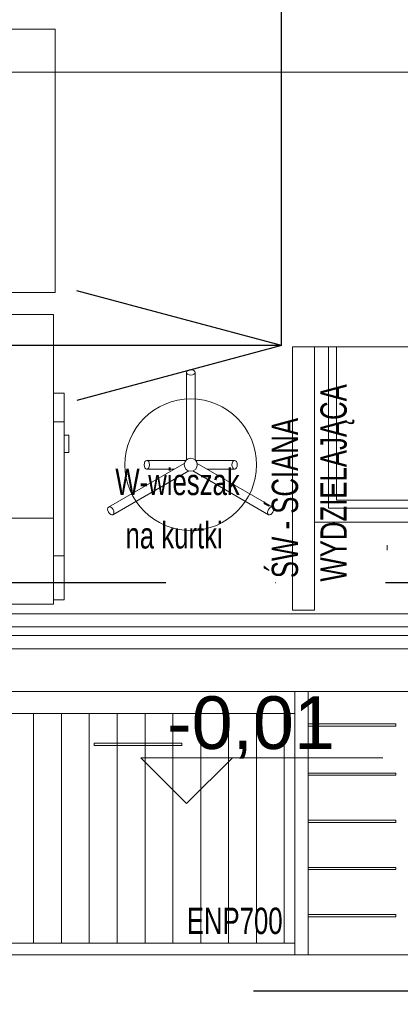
# Model space of a CAD drawing. Header units: millimetres. Extents: x 2016045 to 2079203, y -1576958 to -1542749.
# Tile 15 of 109: x 2032911 to 2033779, y -1568101 to -1565857. Entities that reach past the tile are written whole.
import ezdxf

# ---------------------------------------------------------------- set-up
doc = ezdxf.new("R2010")
doc.units = ezdxf.units.MM
doc.header["$MEASUREMENT"] = 0
doc.linetypes.add('Dashed', pattern=[5644.44, 2822.22, -2822.22])
doc.linetypes.add('OSIE', pattern=[1000, 500, -250, 0, -250])
for name, color, linetype, lineweight in [('a___cienka___0.15_Nr_pióra__241', 7, 'Continuous', 25), ('Budowlane - Posadzka_Nr_pióra__7', 7, 'Continuous', 13), ('Wymiarowanie - Poziomy_Nr_pióra__1', 7, 'Continuous', 0), ('Wymiarowanie_Nr_pióra__1', 7, 'Continuous', 0)]:
    doc.layers.add(name, color=color, linetype=linetype, lineweight=lineweight)
for name, color, linetype, lineweight, true_color in [('drzwi_Nr_pióra__30', 7, 'Continuous', 13, 0x0322fc), ('EWAKUACJA_Nr_pióra__105', 7, 'Continuous', 25, 0xa40f02), ('MAPA SKAN_Nr_pióra__12', 7, 'Continuous', 5, 0x9f9f9f), ('MEBLE PKN_Nr_pióra__11', 7, 'Continuous', 5, 0x6d6d6d), ('MEBLE PKN_Nr_pióra__12', 7, 'Continuous', 5, 0x9f9f9f), ('OSIE_Nr_pióra__2', 7, 'Continuous', 25, 0x0322fc), ('Wymiarowanie_Nr_pióra__3', 7, 'Continuous', 35, 0x008200)]:
    doc.layers.add(name, color=color, linetype=linetype, lineweight=lineweight, true_color=true_color)
doc.layers.add('EWAKUACJA', color=7, linetype='Continuous')
doc.layers.add('Wymiarowanie', color=7, linetype='Continuous')
doc.styles.add('GENERATED_STYLE_1', font='arial.ttf')
doc.dimstyles.new('GENERATED_STYLE__1', dxfattribs={"dimtxt": 125, "dimasz": 114, "dimexe": 0.18, "dimexo": 0, "dimgap": 0.09, "dimtad": 1, "dimtih": 1, "dimtoh": 1, "dimdec": 0, "dimlfac": 0.1, "dimzin": 0, "dimdsep": 46, "dimtxsty": 'GENERATED_STYLE_1', "dimblk": 'ARROWHEAD_2', "dimblk1": 'ARROWHEAD_2', "dimblk2": 'ARROWHEAD_2', "dimcen": 0.09, "dimclrd": 7, "dimclre": 7, "dimclrt": 7, "dimadec": 4, "dimazin": 0, "dimtfac": 1, "dimtdec": 4, "dimtmove": 0, "dimatfit": 3, "dimfxl": 0, "dimtolj": 1, "dimtzin": 0, "dimarcsym": 0})

# ---------------------------------------------------------------- blocks, each defined once
blk = doc.blocks.new('Linia_12', base_point=(2033508.5, -1566600.1))
at = {"layer": 'EWAKUACJA_Nr_pióra__105', "linetype": 'Continuous'}
blk.add_line((2033508.5, -1566600.1), (2033508.5, -1561770.8), dxfattribs=at)
blk = doc.blocks.new('Linia_13', base_point=(2033508.5, -1566600.1))
at = {"layer": 'EWAKUACJA_Nr_pióra__105', "linetype": 'Continuous'}
for q in [(2033042, -1566475.1), (2032143.4, -1566600.1), (2033042, -1566725.1)]:
    blk.add_line((2033508.5, -1566600.1), q, dxfattribs=at)
blk = doc.blocks.new('*D79', base_point=(1682719.6, -1237567.4))
at = {"layer": 'Wymiarowanie_Nr_pióra__1', "linetype": 'Continuous'}
for p, q in [((2031751.4, -1566089.6), (2031751.4, -1565864.6)), ((2041101, -1566089.6), (2041101, -1565864.6)), ((2031678, -1565977.1), (2031751.4, -1565977.1)), ((2031751.4, -1565977.1), (2041101, -1565977.1)), ((2041101, -1565977.1), (2041174.4, -1565977.1))]:
    blk.add_line(p, q, dxfattribs=at)
at = {"layer": 'Wymiarowanie_Nr_pióra__3', "linetype": 'Continuous'}
for p, q in [((2031794.7, -1565902.1), (2031708.1, -1566052.1)), ((2041057.7, -1566052.1), (2041144.3, -1565902.1))]:
    blk.add_line(p, q, dxfattribs=at)
at = {"layer": 'Wymiarowanie_Nr_pióra__1', "insert": (2036283.9, -1565952.1), "char_height": 125, "attachment_point": 7, "style": 'GENERATED_STYLE_1'}
blk.add_mtext('\\A1;{\\fArial|b0|i0|c238|p38;935}', dxfattribs=at)
blk = doc.blocks.new('ARROWHEAD_2')
at = {"color": 0, "linetype": 'Continuous', "lineweight": 0}
for p, q in [((-0.378, -0.655), (0.378, 0.655)), ((0, 0), (-1, 0))]:
    blk.add_line(p, q, dxfattribs=at)
blk = doc.blocks.new('*D151', base_point=(1682719.6, -1237567.4))
at = {"layer": 'Wymiarowanie_Nr_pióra__1', "linetype": 'Continuous'}
for p, q in [((2031751.4, -1572444), (2031751.4, -1572219)), ((2041101, -1572444), (2041101, -1572219)), ((2031751.4, -1572331.5), (2041101, -1572331.5))]:
    blk.add_line(p, q, dxfattribs=at)
at = {"layer": 'Wymiarowanie_Nr_pióra__3', "linetype": 'Continuous'}
for p, q in [((2031794.7, -1572256.5), (2031708.1, -1572406.5)), ((2041144.3, -1572256.5), (2041057.7, -1572406.5))]:
    blk.add_line(p, q, dxfattribs=at)
at = {"layer": 'Wymiarowanie_Nr_pióra__1', "insert": (2036283.9, -1572306.5), "char_height": 125, "attachment_point": 7, "style": 'GENERATED_STYLE_1'}
blk.add_mtext('\\A1;{\\fArial|b0|i0|c238|p38;935}', dxfattribs=at)
blk = doc.blocks.new('*D153', base_point=(1682719.6, -1237567.4))
at = {"layer": 'Wymiarowanie_Nr_pióra__1', "linetype": 'Continuous'}
for p, q in [((2023749.9, -1572694), (2023749.9, -1572469)), ((2041502.9, -1572694), (2041502.9, -1572469)), ((2023676.5, -1572581.5), (2023749.9, -1572581.5)), ((2023749.9, -1572581.5), (2041502.9, -1572581.5)), ((2041502.9, -1572581.5), (2041576.2, -1572581.5))]:
    blk.add_line(p, q, dxfattribs=at)
at = {"layer": 'Wymiarowanie_Nr_pióra__3', "linetype": 'Continuous'}
for p, q in [((2023793.2, -1572506.5), (2023706.6, -1572656.5)), ((2041459.6, -1572656.5), (2041546.2, -1572506.5))]:
    blk.add_line(p, q, dxfattribs=at)
at = {"layer": 'Wymiarowanie_Nr_pióra__1', "insert": (2032436.7, -1572556.5), "char_height": 125, "attachment_point": 7, "style": 'GENERATED_STYLE_1'}
blk.add_mtext('\\A1;{\\fArial|b0|i0|c238|p38;1776}', dxfattribs=at)

msp = doc.modelspace()

# ---------------------------------------------------------------- hatches: boundary and pattern name
at = {"layer": 'MEBLE PKN_Nr_pióra__12', "linetype": 'Continuous'}
h = msp.add_hatch(dxfattribs=at)
h.set_pattern_fill('ANSI31', color=256, style=0, pattern_type=2)
h.set_pattern_definition([(270, (1767068.61, -1671431.09), (63.5, 0), [])])
h.paths.add_polyline_path([(2033539, -1567960.8), (2033539, -1567437.8), (2032839, -1567437.8), (2032839, -1567960.8)])

# ---------------------------------------------------------------- linework, layer by layer
at = {"layer": 'a___cienka___0.15_Nr_pióra__241', "linetype": 'Dashed', "flags": 128}
msp.add_lwpolyline([(2041151, -1567310.9), (2041151, -1568070.9), (2031701.7, -1568070.9), (2031701.7, -1567310.9)], dxfattribs=at)
at = {"layer": 'Budowlane - Posadzka_Nr_pióra__7', "linetype": 'Continuous'}
msp.add_line((2034001.4, -1567210.9), (2031751.7, -1567210.9), dxfattribs=at)
at = {"layer": 'drzwi_Nr_pióra__30', "linetype": 'Continuous'}
for p, q in [((2034001.7, -1567210.9), (2032851.7, -1567210.9)), ((2031801.4, -1567240.9), (2034001.7, -1567240.9)), ((2032851.7, -1567240.9), (2034001.7, -1567240.9)), ((2034001.7, -1567260.9), (2031801.4, -1567260.9)), ((2034001.7, -1567260.9), (2032851.7, -1567260.9)), ((2034001.7, -1567290.9), (2032851.7, -1567290.9))]:
    msp.add_line(p, q, dxfattribs=at)
at = {"layer": 'MAPA SKAN_Nr_pióra__12', "linetype": 'Continuous', "flags": 128}
msp.add_lwpolyline([(2033749.4, -1567055), (2033749.4, -1567066.1)], dxfattribs=at)
at = {"layer": 'MEBLE PKN_Nr_pióra__12', "linetype": 'Continuous'}
for p, q in [((2031792.1, -1565878.9), (2032992.1, -1565878.9)), ((2032992.1, -1565878.9), (2032992.1, -1566478.9)), ((2032992.1, -1566478.9), (2031792.1, -1566478.9)), ((2031788.2, -1566528.9), (2032988.2, -1566528.9)), ((2032988.2, -1567189.4), (2032988.2, -1566528.9)), ((2033533.7, -1566602.6), (2034133.7, -1566602.6)), ((2033533.7, -1566602.6), (2033533.7, -1567202.6)), ((2033583.7, -1567202.6), (2033583.7, -1566602.6)), ((2033615.7, -1566970.6), (2033615.7, -1566602.6)), ((2033633.7, -1566952.6), (2033633.7, -1566602.6)), ((2033291.4, -1566860.3), (2033291.4, -1566661.1)), ((2033311.4, -1566661.1), (2033311.4, -1566860.3)), ((2033013.2, -1566708.5), (2032988.2, -1566708.5)), ((2033013.2, -1567179.4), (2033013.2, -1566708.5)), ((2032988.2, -1566773.5), (2033013.2, -1566773.5)), ((2033023.2, -1566803.8), (2033013.2, -1566803.8)), ((2033023.2, -1566843.5), (2033023.2, -1566803.8)), ((2033013.2, -1566843.5), (2033023.2, -1566843.5)), ((2033201.4, -1566861.5), (2033290.2, -1566861.5)), ((2033401.4, -1566861.5), (2033312.5, -1566861.5)), ((2033114.1, -1566968), (2033286.7, -1566868.4)), ((2033296.7, -1566885.7), (2033124.1, -1566985.4)), ((2033264, -1566881.5), (2033201.4, -1566881.5)), ((2033306, -1566885.7), (2033478.6, -1566985.4)), ((2033488.6, -1566968), (2033316, -1566868.4)), ((2033338.7, -1566881.5), (2033401.4, -1566881.5)), ((2034083.7, -1566952.6), (2033633.7, -1566952.6)), ((2034101.7, -1566970.6), (2033615.7, -1566970.6)), ((2032988.2, -1566993.1), (2031788.2, -1566993.1)), ((2034133.7, -1567002.6), (2033583.7, -1567002.6)), ((2033013.2, -1567079.4), (2032988.2, -1567079.4)), ((2033013.2, -1567179.4), (2032988.2, -1567179.4)), ((2031788.2, -1567189.4), (2032988.2, -1567189.4)), ((2033533.7, -1567202.6), (2033583.7, -1567202.6)), ((2031439, -1567388.5), (2033869, -1567388.5)), ((2033539, -1567988.5), (2033539, -1567388.5)), ((2033569, -1567988.5), (2033569, -1567388.5)), ((2031439, -1567438.5), (2033539, -1567438.5)), ((2033569, -1567461.8), (2033769, -1567461.8)), ((2033769, -1567466.8), (2033569, -1567466.8)), ((2033769, -1567461.8), (2033769, -1567466.8)), ((2033281, -1567506.2), (2033081, -1567506.2)), ((2033081, -1567506.2), (2033081, -1567511.2)), ((2033081, -1567511.2), (2033281, -1567511.2)), ((2033281, -1567511.2), (2033281, -1567506.2)), ((2033569, -1567574), (2033769, -1567574)), ((2033769, -1567579), (2033569, -1567579)), ((2033769, -1567574), (2033769, -1567579)), ((2033569, -1567681.5), (2033769, -1567681.5)), ((2033769, -1567686.5), (2033569, -1567686.5)), ((2033769, -1567681.5), (2033769, -1567686.5)), ((2033569, -1567788.9), (2033769, -1567788.9)), ((2033769, -1567793.9), (2033569, -1567793.9)), ((2033769, -1567788.9), (2033769, -1567793.9)), ((2033569, -1567896.3), (2033769, -1567896.3)), ((2033769, -1567896.3), (2033769, -1567901.3)), ((2033769, -1567901.3), (2033569, -1567901.3)), ((2031439, -1567961.5), (2033539, -1567961.5)), ((2033869, -1567988.5), (2031439, -1567988.5))]:
    msp.add_line(p, q, dxfattribs=at)
for radius in [150, 15]:
    msp.add_circle((2033301.4, -1566871.5), radius, dxfattribs=at)
for centre, major_axis in [((2033301.4, -1566661.1), (10, 0)), ((2033201.4, -1566871.5), (0, 10)), ((2033401.4, -1566871.5), (0, 10)), ((2033119.1, -1566976.7), (5, -8.66)), ((2033483.6, -1566976.7), (-5, -8.66))]:
    msp.add_ellipse(centre, major_axis=major_axis, ratio=0.606602, dxfattribs=at)
at = {"layer": 'OSIE_Nr_pióra__2', "linetype": 'OSIE'}
msp.add_line((2044246, -1567140.9), (2020891.3, -1567140.9), dxfattribs=at)
at = {"layer": 'Wymiarowanie - Poziomy_Nr_pióra__1', "linetype": 'Continuous'}
msp.add_line((2033187.7, -1567539.3), (2033739, -1567539.3), dxfattribs=at)
at = {"layer": 'Wymiarowanie - Poziomy_Nr_pióra__1', "linetype": 'Continuous', "flags": 128}
msp.add_lwpolyline([(2033187.7, -1567539.3), (2033292.1, -1567643.7), (2033396.5, -1567539.3)], dxfattribs=at)

# ---------------------------------------------------------------- block references
at = {"layer": 'EWAKUACJA', "color": 14, "linetype": 'Continuous', "lineweight": 25, "true_color": 0xa40f02}
for name in ['Linia_12', 'Linia_13']:
    msp.add_blockref(name, (2033508.5, -1566600.1), dxfattribs=at)

# ---------------------------------------------------------------- texts
at = {"layer": 'MEBLE PKN_Nr_pióra__11', "linetype": 'Continuous', "char_height": 60, "attachment_point": 7, "rotation": 90, "style": 'GENERATED_STYLE_1'}
for s, insert in [('\\A1;{\\W0.700000x;\\fArial|b0|i0|c238|p38;WYDZIELAJĄCA}', (2033674.7, -1567137.8)), ('\\A1;{\\W0.700000x;\\fArial|b0|i0|c238|p38;ŚW - ŚCIANA}', (2033546.9, -1567129.9))]:
    msp.add_mtext(s, dxfattribs=dict(at, insert=insert))
at = {"layer": 'MEBLE PKN_Nr_pióra__11', "linetype": 'Continuous', "char_height": 60, "attachment_point": 7, "style": 'GENERATED_STYLE_1'}
for s, insert in [('\\A1;{\\W0.700000x;\\fArial|b0|i0|c238|p38;W-wieszak}', (2033129.5, -1566941.5)), ('\\A1;{\\W0.700000x;\\fArial|b0|i0|c238|p38;na kurtki}', (2033152.7, -1567063.2)), ('\\A1;{\\W0.700000x;\\fArial|b0|i0|c238|p38;ENP700}', (2033292.3, -1567941.6))]:
    msp.add_mtext(s, dxfattribs=dict(at, insert=insert))
at = {"layer": 'Wymiarowanie - Poziomy_Nr_pióra__1', "linetype": 'Continuous', "insert": (2033247.7, -1567541.5), "char_height": 120, "attachment_point": 7, "style": 'GENERATED_STYLE_1'}
msp.add_mtext('\\A1;{\\fArial|b0|i0|c238|p38;-0,01}', dxfattribs=at)

# ---------------------------------------------------------------- dimensions: what is measured, and where the dimension line sits
at = {"layer": 'Wymiarowanie', "linetype": 'Continuous'}
for base, p1, p2, picture, middle in [((2041101, -1565977.1), (2031751.4, -1564030.9), (2041101, -1564030.9), '*D79', (2036426.2, -1565889.6)), ((2041101, -1572331.5), (2031751.4, -1567330.9), (2041101, -1567330.9), '*D151', (2036426.2, -1572244))]:
    dim = msp.add_linear_dim(base=base, p1=p1, p2=p2, dimstyle='GENERATED_STYLE__1', dxfattribs=at)
    dim.commit()
    dim.dimension.update_dxf_attribs({"geometry": picture, "text_midpoint": middle, "dimtype": 160})
dim = msp.add_linear_dim(base=(2041502.9, -1572581.5), p1=(2023749.9, -1567330.9), p2=(2041502.9, -1567330.9), text='1776', dimstyle='GENERATED_STYLE__1', dxfattribs=at)
dim.commit()
dim.dimension.update_dxf_attribs({"geometry": '*D153', "text_midpoint": (2032626.4, -1572494), "dimtype": 160})

doc.saveas('drawing.dxf')
